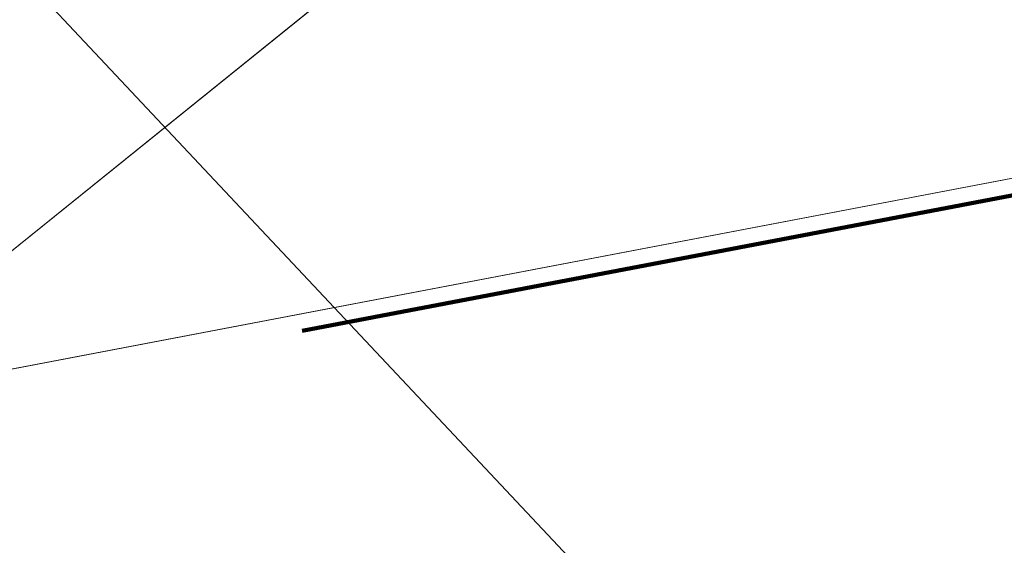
# Model space of a CAD drawing. Extents: x 3503739 to 3504470, y 5375172 to 5375561.
# Tile 102 of 121: x 3504138.771 to 3504139.273, y 5375390.276 to 5375390.544. Entities that reach past the tile are written whole.
import ezdxf

# ---------------------------------------------------------------- set-up
doc = ezdxf.new("R2010")
doc.units = 0
doc.header["$MEASUREMENT"] = 0
doc.linetypes.add('1', pattern=[1.4, 0.5, -0.2, 0.5, -0.2])
for name, color, linetype in [('_4WP_KANCADT_', 7, 'Continuous'), ('BHM_WA', 7, 'Continuous'), ('KMP_TIEF20-05-25', 7, 'Continuous')]:
    doc.layers.add(name, color=color, linetype=linetype)

msp = doc.modelspace()

# ---------------------------------------------------------------- linework, layer by layer
at = {"layer": '_4WP_KANCADT_', "color": 7, "linetype": 'Continuous', "lineweight": 25}
msp.add_line((3504139.56424, 5375389.72342), (3504131.91123, 5375397.87138), dxfattribs=at)
at = {"layer": 'BHM_WA', "color": 254, "linetype": 'Continuous', "lineweight": 13}
for points in [[(3504148.918, 5375392.8607, 0), (3504141.01789, 5375392.24039, 0), (3504140.95123, 5375392.41543, 0), (3504140.94871, 5375392.42203, 0), (3504140.94582, 5375392.42962, 0), (3504140.94572, 5375392.41961, 0), (3504140.94327, 5375392.1806, 0), (3504140.94572, 5375392.41961, 0), (3504140.94582, 5375392.42962, 0), (3504140.94871, 5375392.42203, 0), (3504140.95123, 5375392.41543, 0), (3504141.01789, 5375392.24039, 0), (3504140.94759, 5375392.18406, 0), (3504140.94327, 5375392.1806, 0), (3504134.2822, 5375386.81298, 0)], [(3504140.87016, 5375387.52983, 0), (3504140.94327, 5375392.1806, 0), (3504134.2822, 5375386.81298, 0)], [(3504138.47705, 5375390.31098, 0), (3504139.65581, 5375390.53576, 0), (3504139.89932, 5375389.25877, 0), (3504138.72056, 5375389.03399, 0), (3504138.4965, 5375390.20895, 0), (3504138.72056, 5375389.03399, 0), (3504139.89932, 5375389.25877, 0), (3504139.65581, 5375390.53576, 0), (3504138.6684, 5375390.34747, 0), (3504138.52244, 5375390.31963, 0), (3504138.47705, 5375390.31098, 0)], [(3504138.47705, 5375390.31098, 0), (3504138.48141, 5375390.2881, 0), (3504138.4965, 5375390.20895, 0), (3504138.72056, 5375389.03399, 0), (3504139.89932, 5375389.25877, 0), (3504139.65581, 5375390.53576, 0), (3504138.6684, 5375390.34747, 0), (3504138.52244, 5375390.31963, 0), (3504138.47705, 5375390.31098, 0), (3504139.65581, 5375390.53576, 0), (3504139.89932, 5375389.25877, 0), (3504138.72056, 5375389.03399, 0), (3504138.47705, 5375390.31098, 0)]]:
    msp.add_polyline3d(points, dxfattribs=at)
at = {"layer": 'KMP_TIEF20-05-25', "color": 250, "linetype": '1', "lineweight": 100}
msp.add_line((3504144.21902, 5375391.3971), (3504116.79137, 5375386.16688), dxfattribs=at)

doc.saveas('drawing.dxf')
